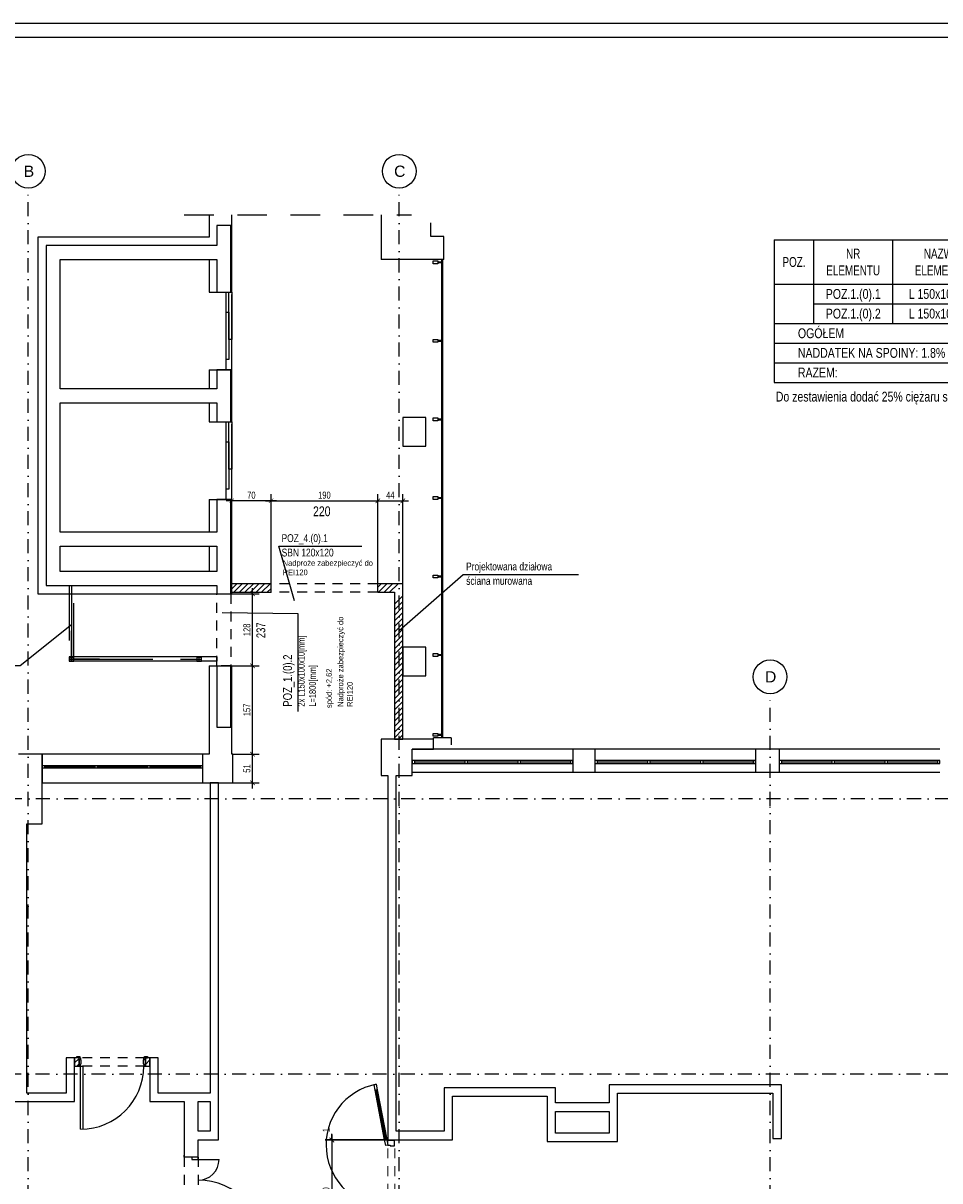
# Model space of a CAD drawing. Header units: metres. Extents: x -6509 to 204, y 32 to 4903.
# Tile 9 of 15: x -5269 to -3638, y 2788 to 4849. Entities that reach past the tile are written whole.
import ezdxf
from ezdxf.enums import TextEntityAlignment as Align

# ---------------------------------------------------------------- set-up
doc = ezdxf.new("R2010")
doc.units = ezdxf.units.M
doc.header["$LTSCALE"] = 50
doc.header["$MEASUREMENT"] = 0
for name, pattern in [('DASHDOTX2', [1, 0.5, -0.25, 0, -0.25]), ('DO', [1, 0.5, -0.24, 0.02, -0.24]), ('DP', [0.63, 0.35, -0.28]), ('DXK_LINE_DOT2', [3.9198, 1.9599, -1.9599]), ('DXK_LINE_DOT3', [5.9187, 2.979, -0.9799, 0.9799, -0.9799])]:
    doc.linetypes.add(name, pattern=pattern)
for name, color, linetype in [('A_osie', 7, 'Continuous'), ('A_ściany', 7, 'Continuous'), ('BS_odn', 1, 'Continuous'), ('BS_tab', 1, 'Continuous'), ('BS_txs', 2, 'Continuous'), ('BZ_lpd', 1, 'DP'), ('BZ_odn', 1, 'Continuous'), ('BZ_osd', 1, 'DO'), ('BZ_ram', 2, 'Continuous'), ('BZ_txc', 1, 'Continuous'), ('BZ_txs', 2, 'Continuous'), ('BZ_wym', 1, 'Continuous'), ('K3_projektowane nadproza', 150, 'DP'), ('k3_projektowane sciany', 2, 'DP'), ('k3_sciany istn', 1, 'DP'), ('k3_zew_konstr_stal', 2, 'Continuous'), ('k3_łacznik', 85, 'Continuous')]:
    doc.layers.add(name, color=color, linetype=linetype)
doc.styles.add('BIKTC', font='bikromsw.shx', dxfattribs={"width": 0.8})
doc.styles.add('BIKTS', font='bikromsw.shx', dxfattribs={"width": 0.8})
doc.styles.add('BIKWYM', font='bikromsw.shx', dxfattribs={"width": 0.8})
doc.styles.add('GENERATED_STYLE_1', font='arial.ttf')
doc.dimstyles.new('BS_BGR_50', dxfattribs={"dimscale": 0.5, "dimtxt": 25, "dimasz": 1.666667, "dimexe": 0, "dimexo": 0, "dimgap": 0, "dimtad": 0, "dimdec": 1, "dimrnd": 0.5, "dimzin": 9, "dimdsep": 46, "dimtxsty": 'BIKWYM', "dimblk": 'NONE', "dimcen": 0, "dimse1": 1, "dimse2": 1, "dimclrd": 256, "dimclre": 256, "dimclrt": 7, "dimadec": 0, "dimazin": 0, "dimtfac": 0.033333, "dimtdec": 1, "dimtmove": 0, "dimatfit": 3, "dimldrblk": 'NONE', "dimfxl": 1, "dimtvp": 0.8, "dimtolj": 1, "dimarcsym": 0})
doc.dimstyles.new('BZ_BGR_50', dxfattribs={"dimscale": 0.5, "dimtxt": 25, "dimasz": 1.666667, "dimexe": 0, "dimexo": 0, "dimgap": 0, "dimtad": 0, "dimdec": 1, "dimrnd": 0.5, "dimzin": 9, "dimdsep": 46, "dimtxsty": 'BIKWYM', "dimblk": 'NONE', "dimcen": 0, "dimse1": 1, "dimse2": 1, "dimclrd": 256, "dimclre": 256, "dimclrt": 7, "dimadec": 0, "dimazin": 0, "dimtfac": 0.033333, "dimtdec": 1, "dimtmove": 0, "dimatfit": 3, "dimldrblk": 'NONE', "dimfxl": 1, "dimtvp": 0.8, "dimtolj": 1, "dimarcsym": 0})
doc.dimstyles.new('BZ_KP_50', dxfattribs={"dimscale": 0.5, "dimtxt": 25, "dimasz": 16, "dimexe": 24, "dimexo": 0, "dimgap": 0, "dimtad": 0, "dimdec": 1, "dimrnd": 0.5, "dimzin": 9, "dimdsep": 46, "dimtxsty": 'BIKWYM', "dimblk": 'ARCHTICK', "dimblk1": 'ARCHTICK', "dimblk2": 'WYM-KP', "dimcen": 0, "dimdle": 20, "dimclrd": 256, "dimclre": 256, "dimclrt": 7, "dimadec": 0, "dimazin": 0, "dimtfac": 0.033333, "dimtdec": 1, "dimtmove": 0, "dimatfit": 3, "dimfxl": 1, "dimtvp": 0.8, "dimtfillclr": 256, "dimtolj": 1, "dimarcsym": 0})
pattern_1 = [(45, (-22352.947, -1832.603), (-4.9497475, 4.9497475), [])]
pattern_2 = [(45, (-22352.947, -1812.603), (-4.9497475, 4.9497475), [])]

# ---------------------------------------------------------------- blocks, each defined once
blk = doc.blocks.new('_None')
blk = doc.blocks.new('_ArchTick')
at = {"color": 0, "linetype": 'ByBlock', "const_width": 0.15}
blk.add_lwpolyline([(-0.5, -0.5), (0.5, 0.5)], dxfattribs=at)
blk = doc.blocks.new('*D280')
at = {"layer": 'BZ_wym', "lineweight": -2}
for p, q in [((-4818.1, 3998.6), (-4908.1, 3998.6)), ((-4898.1, 3937.1), (-4898.1, 4010.6)), ((-4828.1, 3850.9), (-4828.1, 4010.6))]:
    blk.add_line(p, q, dxfattribs=at)
at = {"layer": 'Defpoints', "color": 0}
for p in [(-4898.1, 3998.6), (-4898.1, 3937.1), (-4828.1, 3850.9)]:
    blk.add_point(p, dxfattribs=at)
at = {"layer": 'BZ_wym', "lineweight": -2, "xscale": 8, "yscale": 8, "zscale": 8, "rotation": 180}
blk.add_blockref('_ArchTick', (-4898.1, 3998.6), dxfattribs=at)
at = {"layer": 'BZ_wym', "lineweight": -2, "xscale": 8, "yscale": 8, "zscale": 8}
blk.add_blockref('_ArchTick', (-4828.1, 3998.6), dxfattribs=at)
at = {"layer": 'BZ_wym', "color": 7, "insert": (-4863.1, 4008.6), "char_height": 12.5, "attachment_point": 5, "style": 'BIKWYM'}
blk.add_mtext('\\A1;70', dxfattribs=at)
blk = doc.blocks.new('WYM-KP')
blk.add_hatch(color=256).paths.add_polyline_path([(-3, 0, 1), (3, 0, 1)])
blk.add_circle((0, 0), 3)
blk = doc.blocks.new('*D281')
at = {"layer": 'BZ_wym', "lineweight": -2}
for p, q in [((-4838.1, 3998.6), (-4628.1, 3998.6)), ((-4828.1, 3850.9), (-4828.1, 4010.6)), ((-4638.1, 3850.9), (-4638.1, 4010.6))]:
    blk.add_line(p, q, dxfattribs=at)
at = {"layer": 'Defpoints', "color": 0}
for p in [(-4638.1, 3998.6), (-4828.1, 3850.9), (-4638.1, 3850.9)]:
    blk.add_point(p, dxfattribs=at)
at = {"layer": 'BZ_wym', "lineweight": -2, "xscale": 8, "yscale": 8, "zscale": 8, "rotation": 180}
blk.add_blockref('_ArchTick', (-4828.1, 3998.6), dxfattribs=at)
at = {"layer": 'BZ_wym', "lineweight": -2, "xscale": 8, "yscale": 8, "zscale": 8}
blk.add_blockref('_ArchTick', (-4638.1, 3998.6), dxfattribs=at)
at = {"layer": 'BZ_wym', "color": 7, "insert": (-4733.1, 4008.6), "char_height": 12.5, "attachment_point": 5, "style": 'BIKWYM'}
blk.add_mtext('\\A1;190', dxfattribs=at)
blk = doc.blocks.new('*D282')
at = {"layer": 'BZ_wym', "lineweight": -2}
for p, q in [((-4648.1, 3998.6), (-4583.7, 3998.6)), ((-4638.1, 3850.9), (-4638.1, 4010.6)), ((-4593.7, 3850.9), (-4593.7, 4010.6))]:
    blk.add_line(p, q, dxfattribs=at)
at = {"layer": 'Defpoints', "color": 0}
for p in [(-4593.7, 3998.6), (-4638.1, 3850.9), (-4593.7, 3850.9)]:
    blk.add_point(p, dxfattribs=at)
at = {"layer": 'BZ_wym', "lineweight": -2, "xscale": 8, "yscale": 8, "zscale": 8, "rotation": 180}
blk.add_blockref('_ArchTick', (-4638.1, 3998.6), dxfattribs=at)
at = {"layer": 'BZ_wym', "lineweight": -2, "xscale": 8, "yscale": 8, "zscale": 8}
blk.add_blockref('_ArchTick', (-4593.7, 3998.6), dxfattribs=at)
at = {"layer": 'BZ_wym', "color": 7, "insert": (-4615.9, 4008.6), "char_height": 12.5, "attachment_point": 5, "style": 'BIKWYM'}
blk.add_mtext('\\A1;44', dxfattribs=at)
blk = doc.blocks.new('*D286')
at = {"layer": 'BZ_wym', "lineweight": -2}
for p, q in [((-4720, 2870.6), (-4720, 2660.6)), ((-4620.2, 2860.6), (-4732, 2860.6)), ((-4620.2, 2670.6), (-4732, 2670.6))]:
    blk.add_line(p, q, dxfattribs=at)
at = {"layer": 'Defpoints', "color": 0}
for p in [(-4620.2, 2860.6), (-4720, 2670.6), (-4620.2, 2670.6)]:
    blk.add_point(p, dxfattribs=at)
at = {"layer": 'BZ_wym', "lineweight": -2, "xscale": 8, "yscale": 8, "zscale": 8}
for p, rotation in [((-4720, 2860.6), 90), ((-4720, 2670.6), 270)]:
    blk.add_blockref('_ArchTick', p, dxfattribs=dict(at, rotation=rotation))
at = {"layer": 'BZ_wym', "color": 7, "insert": (-4730, 2765.6), "char_height": 12.5, "attachment_point": 5, "rotation": 90, "style": 'BIKWYM'}
blk.add_mtext('\\A1;190', dxfattribs=at)
blk = doc.blocks.new('*D292')
at = {"layer": 'BZ_wym', "lineweight": -2}
for p, q in [((-4720, 2861.2), (-4720, 2871.6)), ((-4620.2, 2861.2), (-4732, 2861.2)), ((-4620.2, 2860.6), (-4732, 2860.6)), ((-4720, 2860.6), (-4720, 2861.2)), ((-4720, 2860.6), (-4720, 2852.6))]:
    blk.add_line(p, q, dxfattribs=at)
at = {"layer": 'Defpoints', "color": 0}
for p in [(-4720, 2861.2), (-4620.2, 2861.2), (-4620.2, 2860.6)]:
    blk.add_point(p, dxfattribs=at)
at = {"layer": 'BZ_wym', "lineweight": -2, "xscale": 8, "yscale": 8, "zscale": 8}
for p, rotation in [((-4720, 2861.2), 270), ((-4720, 2860.6), 90)]:
    blk.add_blockref('_ArchTick', p, dxfattribs=dict(at, rotation=rotation))
at = {"layer": 'BZ_wym', "color": 7, "insert": (-4730, 2878.4), "char_height": 12.5, "attachment_point": 5, "rotation": 90, "style": 'BIKWYM'}
blk.add_mtext('\\A1;1', dxfattribs=at)
blk = doc.blocks.new('*D312')
at = {"layer": 'BZ_wym', "lineweight": -2}
for p, q in [((-4861, 3694.9), (-4861, 3842.9)), ((-4898.1, 3832.9), (-4849, 3832.9)), ((-4898.1, 3704.9), (-4849, 3704.9))]:
    blk.add_line(p, q, dxfattribs=at)
at = {"layer": 'Defpoints', "color": 0}
for p in [(-4898.1, 3832.9), (-4861, 3832.9), (-4898.1, 3704.9)]:
    blk.add_point(p, dxfattribs=at)
at = {"layer": 'BZ_wym', "lineweight": -2, "xscale": 8, "yscale": 8, "zscale": 8}
for p, rotation in [((-4861, 3832.9), 90), ((-4861, 3704.9), 270)]:
    blk.add_blockref('_ArchTick', p, dxfattribs=dict(at, rotation=rotation))
at = {"layer": 'BZ_wym', "color": 7, "insert": (-4871, 3768.9), "char_height": 12.5, "attachment_point": 5, "rotation": 90, "style": 'BIKWYM'}
blk.add_mtext('\\A1;128', dxfattribs=at)
blk = doc.blocks.new('*D313')
at = {"layer": 'BZ_wym', "lineweight": -2}
for p, q in [((-4861, 3537.6), (-4861, 3714.9)), ((-4898.1, 3704.9), (-4849, 3704.9)), ((-4896, 3547.6), (-4849, 3547.6))]:
    blk.add_line(p, q, dxfattribs=at)
at = {"layer": 'Defpoints', "color": 0}
for p in [(-4898.1, 3704.9), (-4861, 3704.9), (-4896, 3547.6)]:
    blk.add_point(p, dxfattribs=at)
at = {"layer": 'BZ_wym', "lineweight": -2, "xscale": 8, "yscale": 8, "zscale": 8}
for p, rotation in [((-4861, 3704.9), 90), ((-4861, 3547.6), 270)]:
    blk.add_blockref('_ArchTick', p, dxfattribs=dict(at, rotation=rotation))
at = {"layer": 'BZ_wym', "color": 7, "insert": (-4871, 3626.3), "char_height": 12.5, "attachment_point": 5, "rotation": 90, "style": 'BIKWYM'}
blk.add_mtext('\\A1;157', dxfattribs=at)
blk = doc.blocks.new('*D314')
at = {"layer": 'BZ_wym', "lineweight": -2}
for p, q in [((-4896, 3547.6), (-4849, 3547.6)), ((-4861, 3486.4), (-4861, 3557.6)), ((-4896, 3496.4), (-4849, 3496.4))]:
    blk.add_line(p, q, dxfattribs=at)
at = {"layer": 'Defpoints', "color": 0}
for p in [(-4896, 3547.6), (-4861, 3547.6), (-4896, 3496.4)]:
    blk.add_point(p, dxfattribs=at)
at = {"layer": 'BZ_wym', "lineweight": -2, "xscale": 8, "yscale": 8, "zscale": 8}
for p, rotation in [((-4861, 3547.6), 90), ((-4861, 3496.4), 270)]:
    blk.add_blockref('_ArchTick', p, dxfattribs=dict(at, rotation=rotation))
at = {"layer": 'BZ_wym', "color": 7, "insert": (-4871, 3522), "char_height": 12.5, "attachment_point": 5, "rotation": 90, "style": 'BIKWYM'}
blk.add_mtext('\\A1;51', dxfattribs=at)
blk = doc.blocks.new('łącznik')
at = {"layer": 'K3_projektowane nadproza', "linetype": 'DP'}
blk.add_lwpolyline([(2045.1, 1156), (2070.1, 1156), (2070.1, 1028), (2045.1, 1028)], close=True, dxfattribs=at)
at = {"layer": 'k3_łacznik'}
for p, q in [((2045.1, 1156), (2070.1, 1156)), ((2045.1, 1028, -1349.8), (2070.1, 1028, -1349.8))]:
    blk.add_line(p, q, dxfattribs=at)
for points in [[(2045.1, 1811.5), (2045.1, 1776), (1741.6, 1776), (1741.6, 1171), (2045.1, 1171), (2045.1, 1156)], [(2070.1, 1156), (2070.1, 1324), (2045.1, 1324), (2045.1, 1266), (1766.6, 1266), (1766.6, 1496), (2045.1, 1496), (2045.1, 1462), (2070.1, 1462), (2070.1, 1555), (2045.1, 1555), (2045.1, 1521), (1766.6, 1521), (1766.6, 1751), (2045.1, 1751), (2045.1, 1693), (2070.1, 1693), (2070.1, 1811.5), (2045.1, 1811.5)], [(2045.1, 1028), (2045.1, 918.5), (2070.1, 918.5), (2070.1, 1028)]]:
    blk.add_lwpolyline(points, dxfattribs=at)
blk.add_lwpolyline([(1766.6, 1241), (2045.1, 1241), (2045.1, 1196), (1766.6, 1196)], close=True, dxfattribs=at)
blk = doc.blocks.new('zew_konstr_stal_0')
at = {"layer": 'k3_zew_konstr_stal', "linetype": 'DXK_LINE_DOT2'}
for p, q in [((-7187.1, 3847.9), (-7187.1, 3718.1)), ((-7179.1, 3718.1), (-7179.1, 3847.9))]:
    blk.add_line(p, q, dxfattribs=at)
at = {"layer": 'k3_zew_konstr_stal', "color": 1, "linetype": 'DXK_LINE_DOT3'}
for p, q in [((-7183.1, 3847.9), (-7183.1, 3712.9)), ((-7183.1, 3712.9), (-7183.1, 3766.9)), ((-7187.1, 3716.9), (-6952.1, 3716.9)), ((-6956.1, 3712.9), (-6956.1, 3720.9))]:
    blk.add_line(p, q, dxfattribs=at)
at = {"layer": 'k3_zew_konstr_stal', "linetype": 'Continuous'}
for p, q in [((-7179.1, 3720.9), (-7187.1, 3720.9)), ((-7187.1, 3720.9), (-7187.1, 3712.9)), ((-7187.1, 3712.9), (-7179.1, 3712.9)), ((-7186.7, 3713.3), (-7186.7, 3720.5)), ((-7186.7, 3720.5), (-7179.5, 3720.5)), ((-7179.5, 3713.3), (-7186.7, 3713.3)), ((-7179.5, 3720.5), (-7179.5, 3713.3)), ((-7179.1, 3712.9), (-7179.1, 3720.9)), ((-6924.6, 3720.9), (-7179.1, 3720.9)), ((-7179.1, 3712.9), (-7179.1, 3720.9)), ((-6924.6, 3712.9), (-7179.1, 3712.9)), ((-6952.1, 3720.9), (-6960.1, 3720.9)), ((-6960.1, 3720.9), (-6960.1, 3712.9)), ((-6960.1, 3712.9), (-6952.1, 3712.9)), ((-6959.7, 3713.3), (-6959.7, 3720.5)), ((-6959.7, 3720.5), (-6952.5, 3720.5)), ((-6952.5, 3713.3), (-6959.7, 3713.3)), ((-6952.5, 3720.5), (-6952.5, 3713.3)), ((-6952.1, 3712.9), (-6952.1, 3720.9)), ((-6924.6, 3720.9), (-6924.6, 3712.9))]:
    blk.add_line(p, q, dxfattribs=at)
at = {"layer": 'k3_zew_konstr_stal', "linetype": 'DXK_LINE_DOT3'}
blk.add_line((-7133.1, 3716.9), (-7187.1, 3716.9), dxfattribs=at)
blk = doc.blocks.new('zestawienie poziom 0')
at = {"layer": 'BS_tab'}
for p, q in [((-3932.5, 4463.1), (-3932.5, 4384.3)), ((-3932.5, 4463.1), (-3862.5, 4463.1)), ((-3862.5, 4463.1), (-3862.5, 4384.3)), ((-3862.5, 4463.1), (-3722.5, 4463.1)), ((-3722.5, 4463.1), (-3722.5, 4384.3)), ((-3722.5, 4463.1), (-3547.5, 4463.1)), ((-3932.5, 4384.3), (-3862.5, 4384.3)), ((-3932.5, 4384.3), (-3932.5, 4349.3)), ((-3862.5, 4384.3), (-3722.5, 4384.3)), ((-3862.5, 4384.3), (-3862.5, 4349.3)), ((-3722.5, 4384.3), (-3547.5, 4384.3)), ((-3722.5, 4384.3), (-3722.5, 4349.3)), ((-3932.5, 4349.3), (-3932.5, 4314.3)), ((-3862.5, 4349.3), (-3722.5, 4349.3)), ((-3862.5, 4349.3), (-3862.5, 4314.3)), ((-3722.5, 4349.3), (-3547.5, 4349.3)), ((-3722.5, 4349.3), (-3722.5, 4314.3)), ((-3932.5, 4314.3), (-3862.5, 4314.3)), ((-3932.5, 4314.3), (-3932.5, 4279.3)), ((-3862.5, 4314.3), (-3722.5, 4314.3)), ((-3722.5, 4314.3), (-3547.5, 4314.3)), ((-3932.5, 4279.3), (-3267.5, 4279.3)), ((-3932.5, 4279.3), (-3932.5, 4244.3)), ((-3932.5, 4244.3), (-3267.5, 4244.3)), ((-3932.5, 4244.3), (-3932.5, 4209.3)), ((-3932.5, 4209.3), (-3267.5, 4209.3))]:
    blk.add_line(p, q, dxfattribs=at)
at = {"layer": 'BS_txs', "style": 'BIKTS'}
for s, width, p in [('POZ.', 0.75, (-3897.5, 4423.7)), ('NR', 0.75, (-3792.2, 4438.6)), ('NAZWA', 0.75, (-3634.7, 4438.6)), ('ELEMENTU', 0.75, (-3792.2, 4408.8)), ('ELEMENTU', 0.75, (-3634.7, 4408.8)), ('POZ.1.(0).1', 0.8, (-3792, 4366.8)), ('L 150x100x10', 0.8, (-3634.5, 4366.8)), ('POZ.1.(0).2', 0.8, (-3792, 4331.8)), ('L 150x100x10', 0.8, (-3634.5, 4331.8))]:
    blk.add_text(s, height=17.5, dxfattribs=dict(at, width=width)).set_placement(p, align=Align.MIDDLE_CENTER)
at = {"layer": 'BS_txs', "style": 'BIKTS', "width": 0.8}
for s, p in [('OGÓŁEM', (-3890.5, 4288.1)), ('NADDATEK NA SPOINY: 1.8%', (-3890.5, 4253.1)), ('RAZEM:', (-3890.5, 4218.1))]:
    blk.add_text(s, height=17.5, dxfattribs=at).set_placement(p)

msp = doc.modelspace()

# ---------------------------------------------------------------- hatches: boundary and pattern name
at = {"layer": 'k3_projektowane sciany', "linetype": 'Continuous'}
h = msp.add_hatch(dxfattribs=at)
h.set_pattern_fill('BLOCZKI_CERAMICZNE', color=256, scale=100, style=0, pattern_type=2)
h.set_pattern_definition(pattern_2)
h.paths.add_polyline_path([(-4898.08, 3850.91), (-4898.08, 3835.91), (-4828.08, 3835.91), (-4828.08, 3847.41), (-4828.08, 3850.91)])
h = msp.add_hatch(dxfattribs=at)
h.set_pattern_fill('BLOCZKI_CERAMICZNE', color=256, scale=100, style=0, pattern_type=2)
h.set_pattern_definition(pattern_2)
h.paths.add_polyline_path([(-4593.68, 3850.91), (-4638.08, 3850.91), (-4638.08, 3847.41), (-4638.08, 3835.91), (-4608.68, 3835.91)])
h = msp.add_hatch(dxfattribs=at)
h.set_pattern_fill('BLOCZKI_CERAMICZNE', color=256, scale=100, style=0, pattern_type=2)
h.set_pattern_definition(pattern_1)
h.paths.add_polyline_path([(-4593.68, 3574.35), (-4593.68, 3830.91), (-4608.68, 3815.91), (-4608.68, 3574.35)])
h = msp.add_hatch(dxfattribs=at)
h.set_pattern_fill('BATT_INSULATION', color=256, scale=100, style=0, pattern_type=2)
h.set_pattern_definition([(60, (-22352.9468, -1832.603), (-2.5980762, 1.5), []), (120, (-22352.9468, -1832.603), (2.5980762, 1.5), [])])
h.paths.add_polyline_path([(-4617.68, 2861.24), (-4617.68, 2860.65), (-4610.18, 2860.65), (-4610.18, 2861.24)])
at = {"layer": 'k3_sciany istn', "linetype": 'Continuous'}
h = msp.add_hatch(dxfattribs=at)
h.set_pattern_fill('BLOCZKI_CERAMICZNE', color=256, scale=100, style=0, pattern_type=2)
h.set_pattern_definition(pattern_1)
h.paths.add_polyline_path([(-5177.72, 2992.24), (-5169.73, 2992.24), (-5169.73, 3007.24), (-5177.72, 3007.24)])
h = msp.add_hatch(dxfattribs=at)
h.set_pattern_fill('BLOCZKI_CERAMICZNE', color=256, scale=100, style=0, pattern_type=2)
h.set_pattern_definition(pattern_1)
h.paths.add_polyline_path([(-5051.73, 2992.24), (-5043.73, 2992.24), (-5043.73, 3007.24), (-5051.73, 3007.24)])

# ---------------------------------------------------------------- linework, layer by layer
at = {"color": 30, "linetype": 'Continuous', "lineweight": 13}
msp.add_line((-4620.18, 2860.65), (-4620.18, 2851.85), dxfattribs=at)
at = {"layer": 'A_osie', "color": 18, "linetype": 'DASHDOTX2', "lineweight": 5}
for p in [(-4599.98, 3452.72), (-4599.98, 3452.72), (-3939.98, 3452.72), (-3939.98, 3452.72)]:
    msp.add_point(p, dxfattribs=at)
at = {"layer": 'A_ściany', "color": 30, "linetype": 'Continuous', "lineweight": 13}
msp.add_line((-5162.93, 2879.84), (-5166.93, 2879.84), dxfattribs=at)
at = {"layer": 'BZ_lpd', "ltscale": 3}
msp.add_lwpolyline([(-4982.42, 4507.61), (-4577.99, 4507.61)], dxfattribs=at)
at = {"layer": 'BZ_odn'}
msp.add_lwpolyline([(-4780, 3623.33), (-4780, 3797.17), (-4914.86, 3799.17)], dxfattribs=at)
at = {"layer": 'BZ_osd'}
for p, q in [((-5259.98, 1255.24), (-5259.98, 4555.24)), ((-4599.98, 1255.24), (-4599.98, 4555.24)), ((-3939.98, 1255.24), (-3939.98, 3655.24)), ((-2321.46, 3468.15), (-6105.53, 3468.15)), ((-2322.47, 2978.15), (-6105.53, 2978.15))]:
    msp.add_line(p, q, dxfattribs=at)
at = {"layer": 'BZ_osd', "color": 7, "linetype": 'Continuous'}
for centre in [(-5259.98, 4585.24), (-4599.98, 4585.24), (-3939.98, 3685.24)]:
    msp.add_circle(centre, 30, dxfattribs=at)
at = {"layer": 'BZ_ram', "color": 1}
msp.add_lwpolyline([(-6509.19, 648.85), (-6509.19, 4848.85), (-1509.19, 4848.85), (-1509.19, 648.85)], close=True, dxfattribs=at)
at = {"layer": 'BZ_ram'}
msp.add_lwpolyline([(-6359.19, 673.85), (-6359.19, 4823.85), (-1534.19, 4823.85), (-1534.19, 673.85)], close=True, dxfattribs=at)
at = {"layer": 'k3_projektowane sciany', "linetype": 'Continuous'}
for p, q in [((-4828.08, 3835.91), (-4828.08, 3850.91)), ((-4638.08, 3835.91), (-4638.08, 3850.91)), ((-4618.93, 2861.24), (-4618.93, 2860.65)), ((-4617.68, 2861.24), (-4617.68, 2860.65)), ((-4610.18, 2860.65), (-4610.18, 2861.24)), ((-4608.93, 2860.65), (-4608.93, 2861.24)), ((-4608.68, 2860.65), (-4607.68, 2860.65))]:
    msp.add_line(p, q, dxfattribs=at)
at = {"layer": 'k3_projektowane sciany', "linetype": 'DP'}
for p, q in [((-4638.08, 3850.91), (-4828.08, 3850.91)), ((-4638.08, 3835.91), (-4828.08, 3835.91))]:
    msp.add_line(p, q, dxfattribs=at)
at = {"layer": 'k3_projektowane sciany', "color": 252, "linetype": 'Continuous'}
for p, q in [((-4644.86, 2959.11), (-4640.93, 2959.87)), ((-4642.97, 2949.29), (-4644.86, 2959.11)), ((-4639.05, 2950.05), (-4642.97, 2949.29)), ((-4642.97, 2949.29), (-4641.01, 2949.67)), ((-4625.99, 2860.91), (-4642.97, 2949.29)), ((-4641.01, 2949.67), (-4639.05, 2950.05)), ((-4624.03, 2861.29), (-4641.01, 2949.67)), ((-4641.01, 2949.67), (-4624.03, 2861.29)), ((-4641.01, 2949.67), (-4624.03, 2861.29)), ((-4640.93, 2959.87), (-4639.05, 2950.05)), ((-4639.05, 2950.05), (-4622.06, 2861.67)), ((-4625.99, 2860.91), (-4622.06, 2861.67)), ((-4624.03, 2861.29), (-4625.99, 2860.91)), ((-4624.1, 2851.09), (-4625.99, 2860.91)), ((-4620.18, 2851.85), (-4624.1, 2851.09)), ((-4622.06, 2861.67), (-4624.03, 2861.29)), ((-4622.06, 2861.67), (-4620.18, 2851.85)), ((-4620.18, 2860.65), (-4618.93, 2860.65)), ((-4608.68, 2860.65), (-4620.18, 2860.65)), ((-4620.18, 2860.65), (-4618.93, 2860.65)), ((-4620.18, 2851.85), (-4616.18, 2851.85)), ((-4618.93, 2860.65), (-4617.68, 2860.65)), ((-4618.93, 2860.65), (-4617.68, 2860.65)), ((-4617.68, 2860.65), (-4610.18, 2860.65)), ((-4617.68, 2860.65), (-4610.18, 2860.65)), ((-4616.18, 2851.85), (-4616.18, 2850.65)), ((-4616.18, 2850.65), (-4608.68, 2850.65)), ((-4610.18, 2860.65), (-4608.93, 2860.65)), ((-4610.18, 2860.65), (-4608.93, 2860.65)), ((-4608.93, 2860.65), (-4608.68, 2860.65)), ((-4608.93, 2860.65), (-4608.68, 2860.65)), ((-4608.68, 2850.65), (-4608.68, 2860.65))]:
    msp.add_line(p, q, dxfattribs=at)
at = {"layer": 'k3_projektowane sciany', "linetype": 'DP', "lineweight": 5}
for p, q in [((-4620.18, 2670.65), (-4620.18, 2860.65)), ((-4607.68, 2670.65), (-4607.68, 2860.65))]:
    msp.add_line(p, q, dxfattribs=at)
at = {"layer": 'k3_projektowane sciany', "linetype": 'Continuous', "flags": 128}
for points in [[(-4828.08, 3850.91), (-4898.08, 3850.91)], [(-4898.08, 3835.91), (-4828.08, 3835.91)], [(-4593.68, 3850.91), (-4638.08, 3850.91)], [(-4638.08, 3835.91), (-4608.68, 3835.91)], [(-4608.68, 3835.91), (-4608.68, 3574.35)], [(-4593.68, 3574.35), (-4593.68, 3850.91)], [(-4620.18, 2861.24), (-4618.93, 2861.24)], [(-4620.18, 2861.24), (-4620.18, 2860.65)], [(-4618.93, 2861.24), (-4617.68, 2861.24)], [(-4617.68, 2861.24), (-4610.18, 2861.24)], [(-4610.18, 2861.24), (-4608.93, 2861.24)], [(-4608.93, 2861.24), (-4607.68, 2861.24)], [(-4607.68, 2860.65), (-4607.68, 2861.24)]]:
    msp.add_lwpolyline(points, dxfattribs=at)
at = {"layer": 'k3_projektowane sciany', "color": 252, "linetype": 'Continuous'}
msp.add_arc((-4620.18, 2851.85), 110, 100.87681, 270, dxfattribs=at)
at = {"layer": 'k3_sciany istn', "linetype": 'Continuous'}
for p, q in [((-4632.38, 4507.61), (-4632.38, 4427.91)), ((-4543.88, 4468.92), (-4543.88, 4493.41)), ((-4520.88, 4468.92), (-4543.88, 4468.92)), ((-4520.88, 4427.91), (-4520.88, 4468.92)), ((-4520.88, 4427.91), (-4632.38, 4427.91)), ((-4539.32, 4420.52), (-4539.32, 4425.67)), ((-4539.32, 4425.67), (-4531.09, 4425.67)), ((-4531.09, 4420.52), (-4539.32, 4420.52)), ((-4531.09, 4425.67), (-4531.09, 4420.52)), ((-4531.09, 4424.12), (-4524.92, 4424.12)), ((-4524.92, 4422.07), (-4531.09, 4422.07)), ((-4524.92, 4427.91), (-4524.92, 3576.43)), ((-4522.87, 4425.67), (-4524.92, 4425.67)), ((-4524.92, 4420.52), (-4522.87, 4420.52)), ((-4522.87, 4420.52), (-4522.87, 4425.67)), ((-4522.38, 3576.43), (-4522.38, 4427.91)), ((-4938.08, 4369.91), (-4898.08, 4369.91)), ((-4908.08, 4231.91), (-4908.08, 4369.91)), ((-4903.08, 4285.91), (-4903.08, 4369.91)), ((-4903.08, 4369.91), (-4898.08, 4369.91)), ((-4898.08, 4369.91), (-4898.08, 4285.91)), ((-4898.08, 4231.91), (-4898.08, 4365.91)), ((-4908.08, 4250.32), (-4908.08, 4334.32)), ((-4908.08, 4334.32), (-4903.08, 4334.32)), ((-4903.08, 4334.32), (-4903.08, 4250.32)), ((-4898.08, 4285.91), (-4903.08, 4285.91)), ((-4539.32, 4280.7), (-4539.32, 4285.84)), ((-4539.32, 4285.84), (-4531.09, 4285.84)), ((-4531.09, 4280.7), (-4539.32, 4280.7)), ((-4531.09, 4285.84), (-4531.09, 4280.7)), ((-4531.09, 4284.3), (-4524.92, 4284.3)), ((-4524.92, 4282.24), (-4531.09, 4282.24)), ((-4522.87, 4285.84), (-4524.92, 4285.84)), ((-4524.92, 4280.7), (-4522.87, 4280.7)), ((-4522.87, 4280.7), (-4522.87, 4285.84)), ((-4903.08, 4250.32), (-4908.08, 4250.32)), ((-4938.08, 4231.91), (-4898.08, 4231.91)), ((-5203.08, 4172.91), (-4938.08, 4172.91)), ((-4539.32, 4140.87), (-4539.32, 4146.01)), ((-4539.32, 4146.01), (-4531.09, 4146.01)), ((-4531.09, 4146.01), (-4531.09, 4140.87)), ((-4531.09, 4144.47), (-4524.92, 4144.47)), ((-4524.92, 4142.42), (-4531.09, 4142.42)), ((-4522.87, 4146.01), (-4524.92, 4146.01)), ((-4522.87, 4140.87), (-4522.87, 4146.01)), ((-4938.08, 4138.91), (-4898.08, 4138.91)), ((-4908.08, 4000.91), (-4908.08, 4138.91)), ((-4898.08, 4000.91), (-4898.08, 4134.91)), ((-4531.09, 4140.87), (-4539.32, 4140.87)), ((-4524.92, 4140.87), (-4522.87, 4140.87)), ((-4938.08, 4000.91), (-4898.08, 4000.91)), ((-4539.32, 4001.05), (-4539.32, 4006.19)), ((-4539.32, 4006.19), (-4531.09, 4006.19)), ((-4531.09, 4001.05), (-4539.32, 4001.05)), ((-4531.09, 4006.19), (-4531.09, 4001.05)), ((-4531.09, 4004.65), (-4524.92, 4004.65)), ((-4524.92, 4002.59), (-4531.09, 4002.59)), ((-4522.87, 4006.19), (-4524.92, 4006.19)), ((-4524.92, 4001.05), (-4522.87, 4001.05)), ((-4522.87, 4001.05), (-4522.87, 4006.19)), ((-4539.32, 3861.22), (-4539.32, 3866.36)), ((-4539.32, 3866.36), (-4531.09, 3866.36)), ((-4531.09, 3861.22), (-4539.32, 3861.22)), ((-4531.09, 3866.36), (-4531.09, 3861.22)), ((-4531.09, 3864.82), (-4524.92, 3864.82)), ((-4524.92, 3862.76), (-4531.09, 3862.76)), ((-4522.87, 3866.36), (-4524.92, 3866.36)), ((-4524.92, 3861.22), (-4522.87, 3861.22)), ((-4522.87, 3861.22), (-4522.87, 3866.36)), ((-4539.32, 3721.4), (-4539.32, 3726.54)), ((-4539.32, 3726.54), (-4531.09, 3726.54)), ((-4531.09, 3721.4), (-4539.32, 3721.4)), ((-4531.09, 3726.54), (-4531.09, 3721.4)), ((-4531.09, 3724.99), (-4524.92, 3724.99)), ((-4524.92, 3722.94), (-4531.09, 3722.94)), ((-4522.87, 3726.54), (-4524.92, 3726.54)), ((-4524.92, 3721.4), (-4522.87, 3721.4)), ((-4522.87, 3721.4), (-4522.87, 3726.54)), ((-4938.08, 3704.91, -1349.8), (-4898.08, 3704.91, -1349.8)), ((-4539.32, 3579.51), (-4539.32, 3584.65)), ((-4539.32, 3584.65), (-4531.09, 3584.65)), ((-4531.09, 3579.51), (-4539.32, 3579.51)), ((-4538.88, 3564.43), (-4538.88, 3576.43)), ((-4507.38, 3576.43), (-4538.88, 3576.43)), ((-4531.09, 3584.65), (-4531.09, 3579.51)), ((-4531.09, 3583.11), (-4524.92, 3583.11)), ((-4524.92, 3581.06), (-4531.09, 3581.06)), ((-4522.87, 3584.65), (-4524.92, 3584.65)), ((-4524.92, 3579.51), (-4522.87, 3579.51)), ((-4522.87, 3579.51), (-4522.87, 3584.65)), ((-4507.38, 3576.43), (-4507.38, 3564.43)), ((-4949.83, 3547.65), (-5235.43, 3547.65)), ((-4290.98, 3556.25), (-4576.98, 3556.25)), ((-4290.98, 3556.25), (-4290.98, 3515.75)), ((-4251.98, 3556.25), (-4251.98, 3515.75)), ((-3965.98, 3556.25), (-4251.98, 3556.25)), ((-3965.98, 3556.25), (-3965.98, 3515.75)), ((-3923.98, 3556.25), (-3923.98, 3515.75)), ((-3637.98, 3556.25), (-3923.98, 3556.25)), ((-5235.43, 3522.65), (-5235.43, 3527.65)), ((-5235.43, 3527.65), (-4949.83, 3527.65)), ((-5231.43, 3527.65), (-5231.43, 3522.65)), ((-5141.56, 3525.15), (-5231.43, 3525.15)), ((-5141.56, 3527.65), (-5141.56, 3522.65)), ((-5137.56, 3527.65), (-5137.56, 3522.65)), ((-5047.69, 3525.15), (-5137.56, 3525.15)), ((-5047.69, 3527.65), (-5047.69, 3522.65)), ((-5043.69, 3527.65), (-5043.69, 3522.65)), ((-4953.83, 3525.15), (-5043.69, 3525.15)), ((-4953.83, 3527.65), (-4953.83, 3522.65)), ((-4949.83, 3527.65), (-4949.83, 3522.65)), ((-4290.98, 3536.25), (-4576.98, 3536.25)), ((-4576.98, 3536.25), (-4576.98, 3531.25)), ((-4576.98, 3531.25), (-4290.98, 3531.25)), ((-4572.98, 3536.25), (-4572.98, 3531.25)), ((-4572.98, 3533.75), (-4482.98, 3533.75)), ((-4482.98, 3536.25), (-4482.98, 3531.25)), ((-4478.98, 3536.25), (-4478.98, 3531.25)), ((-4478.98, 3533.75), (-4388.98, 3533.75)), ((-4388.98, 3536.25), (-4388.98, 3531.25)), ((-4384.98, 3536.25), (-4384.98, 3531.25)), ((-4384.98, 3533.75), (-4294.98, 3533.75)), ((-4294.98, 3536.25), (-4294.98, 3531.25)), ((-4290.98, 3531.25), (-4290.98, 3536.25)), ((-3965.98, 3536.25), (-4251.98, 3536.25)), ((-4251.98, 3536.25), (-4251.98, 3531.25)), ((-4251.98, 3531.25), (-3965.98, 3531.25)), ((-4247.98, 3536.25), (-4247.98, 3531.25)), ((-4247.98, 3533.75), (-4157.98, 3533.75)), ((-4157.98, 3536.25), (-4157.98, 3531.25)), ((-4153.98, 3536.25), (-4153.98, 3531.25)), ((-4153.98, 3533.75), (-4063.98, 3533.75)), ((-4063.98, 3536.25), (-4063.98, 3531.25)), ((-4059.98, 3536.25), (-4059.98, 3531.25)), ((-4059.98, 3533.75), (-3969.98, 3533.75)), ((-3969.98, 3536.25), (-3969.98, 3531.25)), ((-3965.98, 3531.25), (-3965.98, 3536.25)), ((-3637.98, 3536.25), (-3923.98, 3536.25)), ((-3923.98, 3536.25), (-3923.98, 3531.25)), ((-3923.98, 3531.25), (-3637.98, 3531.25)), ((-3919.98, 3536.25), (-3919.98, 3531.25)), ((-3919.98, 3533.75), (-3829.98, 3533.75)), ((-3829.98, 3536.25), (-3829.98, 3531.25)), ((-3825.98, 3536.25), (-3825.98, 3531.25)), ((-3825.98, 3533.75), (-3735.98, 3533.75)), ((-3735.98, 3536.25), (-3735.98, 3531.25)), ((-3731.98, 3536.25), (-3731.98, 3531.25)), ((-3731.98, 3533.75), (-3641.98, 3533.75)), ((-3641.98, 3536.25), (-3641.98, 3531.25)), ((-3637.98, 3531.25), (-3637.98, 3536.25)), ((-4949.83, 3522.65), (-5235.43, 3522.65)), ((-4576.98, 3515.75), (-4290.98, 3515.75)), ((-4251.98, 3515.75), (-3965.98, 3515.75)), ((-3923.98, 3515.75), (-3637.98, 3515.75)), ((-5235.43, 3496.45), (-4949.83, 3496.45)), ((-5173.43, 3007.24), (-5173.43, 3009.14)), ((-5173.43, 3009.14), (-5168.43, 3009.14)), ((-5168.43, 3009.14), (-5168.43, 3007.24)), ((-5053.03, 3009.14), (-5048.03, 3009.14)), ((-5053.03, 3007.24), (-5053.03, 3009.14)), ((-5048.03, 3009.14), (-5048.03, 3007.24)), ((-5177.73, 2929.24), (-5177.73, 3007.24)), ((-5169.73, 3007.24), (-5173.43, 3007.24)), ((-5168.43, 3007.24), (-5173.43, 3007.24)), ((-5169.73, 3007.24), (-5173.43, 3007.24)), ((-5169.73, 3003.74), (-5169.73, 3007.24)), ((-5169.73, 3003.74), (-5169.73, 3007.24)), ((-5169.73, 3007.24), (-5167.23, 3007.24)), ((-5169.73, 3003.74), (-5169.73, 3007.24)), ((-5169.73, 2992.24), (-5169.73, 3003.74)), ((-5167.23, 3003.74), (-5169.73, 3003.74)), ((-5169.73, 3003.74), (-5169.73, 2992.24)), ((-5165.73, 3003.74), (-5169.73, 3003.74)), ((-5169.73, 2992.24), (-5169.73, 3003.74)), ((-5169.73, 2992.24), (-5166.93, 2992.24)), ((-5167.23, 3007.24), (-5167.23, 3003.74)), ((-5166.93, 2992.24), (-5166.93, 2996.24)), ((-5166.93, 2996.24), (-5165.73, 2996.24)), ((-5166.93, 2879.84), (-5166.93, 2992.24)), ((-5166.93, 2992.24), (-5162.93, 2992.24)), ((-5165.73, 2996.24), (-5165.73, 3003.74)), ((-5162.93, 2992.24), (-5162.93, 2879.84)), ((-5055.73, 3003.74), (-5055.73, 2996.24)), ((-5051.73, 3003.74), (-5055.73, 3003.74)), ((-5055.73, 2996.24), (-5054.53, 2996.24)), ((-5054.53, 2996.24), (-5054.53, 2992.24)), ((-5054.53, 2992.24), (-5051.73, 2992.24)), ((-5054.23, 3003.74), (-5054.23, 3007.24)), ((-5054.23, 3007.24), (-5051.73, 3007.24)), ((-5051.73, 3003.74), (-5054.23, 3003.74)), ((-5048.03, 3007.24), (-5053.03, 3007.24)), ((-5051.73, 3007.24), (-5048.03, 3007.24)), ((-5051.73, 3003.74), (-5051.73, 3007.24)), ((-5051.73, 3007.24), (-5051.73, 3003.74)), ((-5051.73, 3003.74), (-5051.73, 3007.24)), ((-5051.73, 3007.24), (-5048.03, 3007.24)), ((-5051.73, 2992.24), (-5051.73, 3003.74)), ((-5051.73, 2992.24), (-5051.73, 3003.74)), ((-5051.73, 2992.24), (-5051.73, 3003.74)), ((-5342.73, 2929.24), (-5177.73, 2929.24)), ((-4982.73, 2830.24), (-4982.73, 2833.94)), ((-4982.73, 2830.24), (-4982.73, 2833.94)), ((-4969.23, 2830.24), (-4982.73, 2830.24)), ((-4969.23, 2830.24), (-4982.73, 2830.24)), ((-4957.73, 2830.24), (-4969.23, 2830.24)), ((-4969.23, 2830.24), (-4969.23, 2826.24)), ((-4957.73, 2830.24), (-4969.23, 2830.24)), ((-4957.73, 2830.24), (-4969.23, 2830.24)), ((-4969.23, 2826.24), (-4957.73, 2826.24)), ((-4957.73, 2830.24), (-4957.73, 2833.94)), ((-4957.73, 2830.24), (-4957.73, 2833.94)), ((-4957.73, 2826.24), (-4957.73, 2830.24)), ((-4957.73, 2826.24), (-4920.53, 2826.24))]:
    msp.add_line(p, q, dxfattribs=at)
at = {"layer": 'k3_sciany istn', "linetype": 'DP'}
for p, q in [((-5051.73, 3007.24), (-5169.73, 3007.24)), ((-5051.73, 2992.24), (-5169.73, 2992.24)), ((-4982.73, 2830.24), (-4982.73, 2666.24)), ((-4957.73, 2830.24), (-4957.73, 2666.24))]:
    msp.add_line(p, q, dxfattribs=at)
at = {"layer": 'k3_sciany istn', "linetype": 'Continuous', "flags": 128}
for points in [[(-4938.08, 4507.61), (-4938.08, 4467.91)], [(-4898.08, 4369.91), (-4898.08, 4507.61)], [(-4938.08, 4467.91), (-5243.08, 4467.91)], [(-5243.08, 4467.91), (-5243.08, 3832.91)], [(-5203.08, 4427.91), (-4938.08, 4427.91)], [(-5203.08, 4197.91), (-5203.08, 4427.91)], [(-4938.08, 4427.91), (-4938.08, 4369.91)], [(-4938.08, 4231.91), (-4938.08, 4197.91)], [(-4898.08, 4138.91), (-4898.08, 4231.91)], [(-4938.08, 4197.91), (-5203.08, 4197.91)], [(-5203.08, 3942.91), (-5203.08, 4172.91)], [(-4938.08, 4172.91), (-4938.08, 4138.91)], [(-4593.68, 4146.75), (-4593.68, 4095.75)], [(-4552.68, 4146.75), (-4593.68, 4146.75)], [(-4552.68, 4095.75), (-4552.68, 4146.75)], [(-4593.68, 4095.75), (-4552.68, 4095.75)], [(-4938.08, 4000.91), (-4938.08, 3942.91)], [(-4898.08, 3832.91), (-4898.08, 4000.91)], [(-4938.08, 3942.91), (-5203.08, 3942.91)], [(-5203.08, 3917.91), (-4938.08, 3917.91)], [(-5203.08, 3872.91), (-5203.08, 3917.91)], [(-4938.08, 3917.91), (-4938.08, 3872.91)], [(-4938.08, 3872.91), (-5203.08, 3872.91)], [(-5243.08, 3832.91), (-4898.08, 3832.91)], [(-4593.68, 3738.05), (-4593.68, 3687.05)], [(-4552.68, 3738.05), (-4593.68, 3738.05)], [(-4552.68, 3687.05), (-4552.68, 3738.05)], [(-4938.08, 3704.91), (-4938.08, 3547.65)], [(-4898.08, 3547.65), (-4898.08, 3704.91)], [(-4593.68, 3687.05), (-4552.68, 3687.05)], [(-4632.18, 3574.35), (-4632.18, 3509.65)], [(-4538.88, 3574.35), (-4632.18, 3574.35)], [(-4608.68, 3574.35), (-4593.68, 3574.35)], [(-4538.88, 3556.25), (-4538.88, 3574.35)], [(-5235.63, 3547.65), (-5277.63, 3547.65)], [(-5235.63, 3423.45), (-5235.63, 3547.65)], [(-5235.43, 3547.65), (-5235.43, 3496.45)], [(-4938.08, 3547.65), (-4949.83, 3547.65)], [(-4949.83, 3547.65), (-4949.83, 3496.45)], [(-4896.02, 3547.65), (-4898.08, 3547.65)], [(-4896.02, 3496.44), (-4896.02, 3547.65)], [(-4576.98, 3509.65), (-4576.98, 3556.25)], [(-4576.98, 3556.25), (-4538.88, 3556.25)], [(-4251.98, 3556.25), (-4290.98, 3556.25)], [(-3923.98, 3556.25), (-3965.98, 3556.25)], [(-4632.18, 3509.65), (-4620.18, 3509.65)], [(-4620.18, 3509.65), (-4620.18, 2876.25)], [(-4605.18, 3509.65), (-4576.98, 3509.65)], [(-4605.18, 2876.25), (-4605.18, 3509.65)], [(-4290.98, 3515.75), (-4251.98, 3515.75)], [(-3965.98, 3515.75), (-3923.98, 3515.75)], [(-4949.83, 3496.45), (-4921.68, 3496.45)], [(-4936.68, 3496.45), (-4936.68, 2944.24)], [(-4921.68, 3496.45), (-4936.68, 3496.45)], [(-4921.68, 2861.25), (-4921.68, 3496.45)], [(-4921.68, 3496.45), (-4896.02, 3496.44)], [(-5262.63, 2944.24), (-5262.63, 3423.45)], [(-5262.63, 3423.45), (-5235.63, 3423.45)], [(-5192.73, 3007.24), (-5192.73, 2944.24)], [(-5177.73, 3007.24), (-5192.73, 3007.24)], [(-5169.73, 3007.24), (-5177.72, 3007.24)], [(-5177.72, 3007.24), (-5177.72, 2992.24)], [(-5177.72, 2992.24), (-5169.73, 2992.24)], [(-5169.73, 2992.24), (-5169.73, 3007.24)], [(-5043.73, 3007.24), (-5051.73, 3007.24)], [(-5051.73, 3007.24), (-5051.73, 2992.24)], [(-5051.73, 2992.24), (-5043.73, 2992.24)], [(-5043.73, 2992.24), (-5043.73, 3007.24)], [(-5028.73, 3007.24), (-5043.73, 3007.24)], [(-5043.73, 3007.24), (-5043.73, 2929.24)], [(-5028.73, 2944.24), (-5028.73, 3007.24)], [(-4520.13, 2953.65), (-4520.13, 2876.25)], [(-4321.98, 2953.65), (-4520.13, 2953.65)], [(-4321.98, 2926.65), (-4321.98, 2953.65)], [(-4226.48, 2959.15), (-4226.48, 2926.65)], [(-3919.98, 2959.15), (-4226.48, 2959.15)], [(-3919.98, 2863.65), (-3919.98, 2959.15)], [(-5192.73, 2944.24), (-5262.63, 2944.24)], [(-5043.73, 2929.24), (-4982.73, 2929.24)], [(-4936.68, 2944.24), (-5028.73, 2944.24)], [(-4982.73, 2929.24), (-4982.73, 2830.24)], [(-4957.73, 2876.25), (-4957.73, 2929.24)], [(-4957.73, 2929.24), (-4936.68, 2929.24)], [(-4936.68, 2929.24), (-4936.68, 2876.25)], [(-4505.13, 2861.25), (-4505.13, 2938.65)], [(-4505.13, 2938.65), (-4336.98, 2938.65)], [(-4336.98, 2938.65), (-4336.98, 2926.65)], [(-4336.98, 2926.65), (-4336.98, 2911.65)], [(-4226.48, 2926.65), (-4321.98, 2926.65)], [(-4211.48, 2858.15), (-4211.48, 2944.15)], [(-4211.48, 2944.15), (-3934.98, 2944.15)], [(-3934.98, 2944.15), (-3934.98, 2863.65)], [(-4336.98, 2911.65), (-4336.98, 2873.15)], [(-4321.98, 2911.65), (-4226.48, 2911.65)], [(-4321.98, 2873.15), (-4321.98, 2911.65)], [(-4226.48, 2911.65), (-4226.48, 2873.15)], [(-4936.68, 2876.25), (-4957.73, 2876.25)], [(-4620.18, 2876.25), (-4620.18, 2861.25)], [(-4520.13, 2876.25), (-4605.18, 2876.25)], [(-4336.98, 2873.15), (-4336.98, 2858.15)], [(-4226.48, 2873.15), (-4321.98, 2873.15)], [(-4957.73, 2830.24), (-4957.73, 2861.25)], [(-4957.73, 2861.25), (-4921.68, 2861.25)], [(-4620.18, 2861.25), (-4505.13, 2861.25)], [(-4336.98, 2858.15), (-4211.48, 2858.15)], [(-3934.98, 2863.65), (-3919.98, 2863.65)]]:
    msp.add_lwpolyline(points, dxfattribs=at)
for points in [[(-4903.08, 4054.91), (-4903.08, 4138.91), (-4898.08, 4138.91), (-4898.08, 4054.91)], [(-4908.08, 4019.32), (-4908.08, 4103.32), (-4903.08, 4103.32), (-4903.08, 4019.32)]]:
    msp.add_lwpolyline(points, close=True, dxfattribs=at)
at = {"layer": 'k3_sciany istn', "linetype": 'Continuous'}
for centre, radius, start, end in [((-5166.93, 2992.24), 112.4, 270, 0), ((-4957.73, 2826.24), 37.2, 270, 0), ((-4957.73, 2670.24), 118.8, 0, 90)]:
    msp.add_arc(centre, radius, start, end, dxfattribs=at)
msp.add_point((-5259.98, 3276.35), dxfattribs=at)
msp.add_point((-5259.98, 3276.35), dxfattribs=at)

# ---------------------------------------------------------------- block references
for name, p in [('zestawienie poziom 0', (0, 0)), ('zew_konstr_stal_0', (2000, 0))]:
    msp.add_blockref(name, p)
at = {"layer": 'k3_łacznik'}
msp.add_blockref('łącznik', (-6969.7, 2676.91), dxfattribs=at)

# ---------------------------------------------------------------- texts
at = {"layer": 'BZ_osd', "color": 7, "linetype": 'Continuous', "style": 'GENERATED_STYLE_1'}
for tag, text, p in [('B', 'A', (-5258.83, 4585.24)), ('C', 'C', (-4599, 4585.24)), ('D', 'C', (-3939, 3685.24))]:
    msp.add_attdef(tag, text=text, height=20, dxfattribs=at).set_placement(p, align=Align.MIDDLE_CENTER)
at = {"layer": 'BZ_txc', "style": 'BIKTC', "width": 0.8}
msp.add_text('spód: +2,62', height=10, rotation=90, dxfattribs=at).set_placement((-4719.91, 3629.72))
at = {"layer": 'BZ_txc', "insert": (-4807.4, 3892.88), "char_height": 10, "width": 149.4889, "attachment_point": 1, "style": 'BIKTC'}
msp.add_mtext('Nadproże zabezpieczyć do REI120', dxfattribs=at)
at = {"layer": 'BZ_txc', "insert": (-4709.48, 3631.82), "char_height": 10, "width": 149.4889, "attachment_point": 1, "rotation": 90, "style": 'BIKTC'}
msp.add_mtext('Nadproże zabezpieczyć do REI120', dxfattribs=at)
at = {"layer": 'BZ_txs', "style": 'BIKTS', "width": 0.8}
for s, height, p in [('Do zestawienia dodać 25% ciężaru stali z uwagi na połączenia.', 17.5, (-3929.84, 4175.27)), ('220', 17.5, (-4753.42, 3971.18)), ('POZ_4.(0).1', 14, (-4809.4, 3925.11)), ('SBN 120x120', 14, (-4809.15, 3899.49)), ('Projektowana działowa ', 14, (-4481.03, 3874.63)), ('ściana murowana', 14, (-4480.78, 3849.02))]:
    msp.add_text(s, height=height, dxfattribs=at).set_placement(p)
msp.add_text('237', height=15.75, rotation=90, dxfattribs=at).set_placement((-4838.34, 3754.06))
at = {"layer": 'BZ_txs', "insert": (-4806.51, 3632.2), "char_height": 15.75, "width": 244.3375, "attachment_point": 1, "rotation": 90, "style": 'BIKTS'}
msp.add_mtext('POZ_1.(0).2^J{\\H0.7619x;2x L150x100x10[mm]^JL=1800[mm]}', dxfattribs=at)

# ---------------------------------------------------------------- dimensions: what is measured, and where the dimension line sits
at = {"layer": 'BZ_wym'}
for base, p1, p2, picture, middle in [((-4898.08, 3998.56), (-4828.08, 3850.91), (-4898.08, 3937.12), '*D280', (-4863.08, 4008.56)), ((-4638.08, 3998.56), (-4828.08, 3850.91), (-4638.08, 3850.91), '*D281', (-4733.08, 4008.56)), ((-4593.68, 3998.56), (-4638.08, 3850.91), (-4593.68, 3850.91), '*D282', (-4615.88, 4008.56))]:
    dim = msp.add_linear_dim(base=base, p1=p1, p2=p2, dimstyle='BZ_KP_50', override={"dimdec": 0, "dimrnd": 1, "dimatfit": 1}, dxfattribs=at)
    dim.commit()
    dim.dimension.update_dxf_attribs({"geometry": picture, "text_midpoint": middle})
at = {"layer": 'BZ_wym', "color": 4}
for base, p1, p2, picture, middle in [((-4860.95, 3832.91), (-4898.08, 3704.91, -1349.8), (-4898.08, 3832.91), '*D312', (-4870.95, 3768.91)), ((-4860.95, 3704.91), (-4896.02, 3547.65), (-4898.08, 3704.91, -1349.8), '*D313', (-4870.95, 3626.28)), ((-4860.95, 3547.65), (-4896.02, 3496.44), (-4896.02, 3547.65), '*D314', (-4870.95, 3522.04))]:
    dim = msp.add_linear_dim(base=base, p1=p1, p2=p2, angle=90, dimstyle='BZ_KP_50', override={"dimdec": 0, "dimrnd": 1, "dimatfit": 1}, dxfattribs=at)
    dim.commit()
    dim.dimension.update_dxf_attribs({"geometry": picture, "text_midpoint": middle})
at = {"layer": 'BZ_wym'}
for base, p2, picture, middle in [((-4719.96, 2861.25), (-4620.18, 2861.25), '*D292', (-4729.96, 2878.44)), ((-4719.96, 2670.65), (-4620.18, 2670.65), '*D286', (-4729.96, 2765.65))]:
    dim = msp.add_linear_dim(base=base, p1=(-4620.18, 2860.65), p2=p2, angle=90, dimstyle='BZ_KP_50', override={"dimdec": 0, "dimrnd": 1, "dimatfit": 1}, dxfattribs=at)
    dim.commit()
    dim.dimension.update_dxf_attribs({"geometry": picture, "text_midpoint": middle})

# ---------------------------------------------------------------- leaders
at = {"layer": 'BS_odn'}
msp.add_leader([(-5183.08, 3778), (-5274.7, 3704.86), (-5550.04, 3704.86)], dimstyle='BS_BGR_50', dxfattribs=at)
at = {"layer": 'BZ_odn'}
for points in [[(-4786.45, 3820.82), (-4814.49, 3917.69), (-4666.67, 3917.69)], [(-4599.98, 3767.51), (-4486.12, 3867.22), (-4281.04, 3867.22)]]:
    msp.add_leader(points, dimstyle='BZ_BGR_50', dxfattribs=at)

doc.saveas('drawing.dxf')
